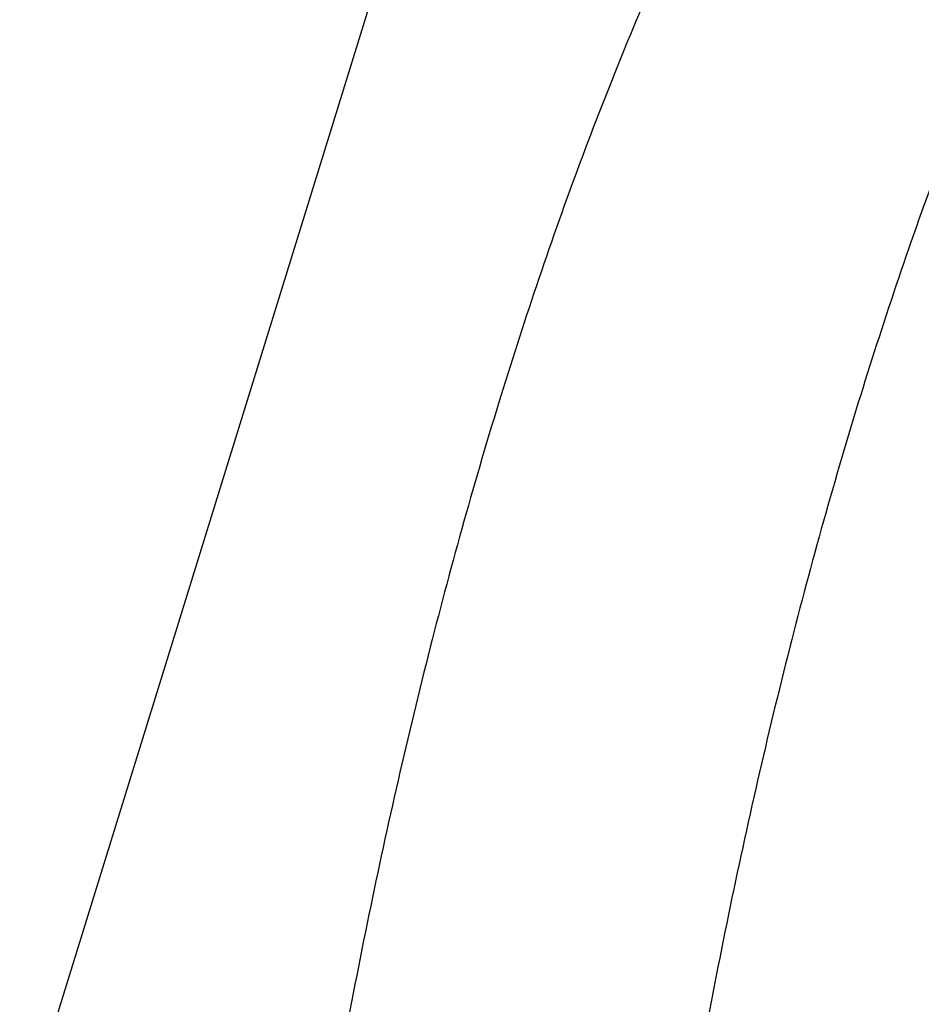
# Model space of a CAD drawing. Header units: millimetres. Extents: x 0 to 594, y 0 to 420.
# Tile 195 of 256: x 503.44 to 504.59, y 332.44 to 333.71. Entities that reach past the tile are written whole.
import ezdxf

# ---------------------------------------------------------------- set-up
doc = ezdxf.new("R2010")
doc.units = ezdxf.units.MM
doc.header["$LTSCALE"] = 32.67
doc.layers.get('0').update_dxf_attribs({"linetype": 'CONTINUOUS'})

msp = doc.modelspace()

# ---------------------------------------------------------------- linework, layer by layer
at = {"color": 7, "linetype": 'CONTINUOUS'}
msp.add_line((504.27531, 334.97988), (503.43921, 332.27426), dxfattribs=at)
for points, knots in [([(505.36716, 334.85023), (505.32881, 334.85022), (505.23691, 334.8421), (505.09311, 334.7986), (504.94007, 334.71443), (504.79176, 334.59495), (504.64901, 334.44148), (504.51268, 334.25536), (504.38373, 334.03808), (504.26314, 333.79139), (504.15188, 333.51732), (504.05089, 333.21813), (503.96101, 332.89632), (503.88301, 332.55461), (503.81756, 332.19588), (503.76521, 331.82316), (503.72643, 331.43963), (503.70154, 331.04853), (503.69075, 330.6532), (503.69416, 330.25699), (503.71175, 329.86328), (503.74335, 329.47541), (503.7887, 329.09667), (503.84741, 328.73029), (503.91896, 328.37936), (504.00276, 328.04687), (504.07508, 327.81074), (504.11828, 327.68562), (504.12616, 327.66329)], [0, 0, 0, 0, 0.014618, 0.0350229, 0.0569241, 0.0809408, 0.1074824, 0.1367792, 0.1689208, 0.2038901, 0.2415882, 0.2818526, 0.32447, 0.3691867, 0.4157164, 0.4637464, 0.5129434, 0.5629591, 0.6134345, 0.664005, 0.7143048, 0.7639713, 0.8126502, 0.8599996, 0.9056956, 0.9494374, 0.9909533, 1, 1, 1, 1]), ([(505.64103, 334.82344), (505.61336, 334.81547), (505.53189, 334.78664), (505.4006, 334.71443), (505.25229, 334.59495), (505.10954, 334.44148), (504.97321, 334.25536), (504.84426, 334.03808), (504.72367, 333.79139), (504.61241, 333.51732), (504.51142, 333.21813), (504.42154, 332.89632), (504.34354, 332.55461), (504.27809, 332.19588), (504.22574, 331.82316), (504.18696, 331.43963), (504.16207, 331.04853), (504.15128, 330.6532), (504.15417, 330.31782), (504.16155, 330.11473), (504.16482, 330.04396)], [0, 0, 0, 0, 0.016462, 0.049296, 0.0853014, 0.1250923, 0.1690137, 0.2172, 0.2696255, 0.326142, 0.3865058, 0.4503973, 0.5174361, 0.5871928, 0.6591986, 0.7329542, 0.8079371, 0.8836092, 0.9594239, 1, 1, 1, 1])]:
    msp.add_open_spline(points, degree=3, knots=knots, dxfattribs=at)

doc.saveas('drawing.dxf')
